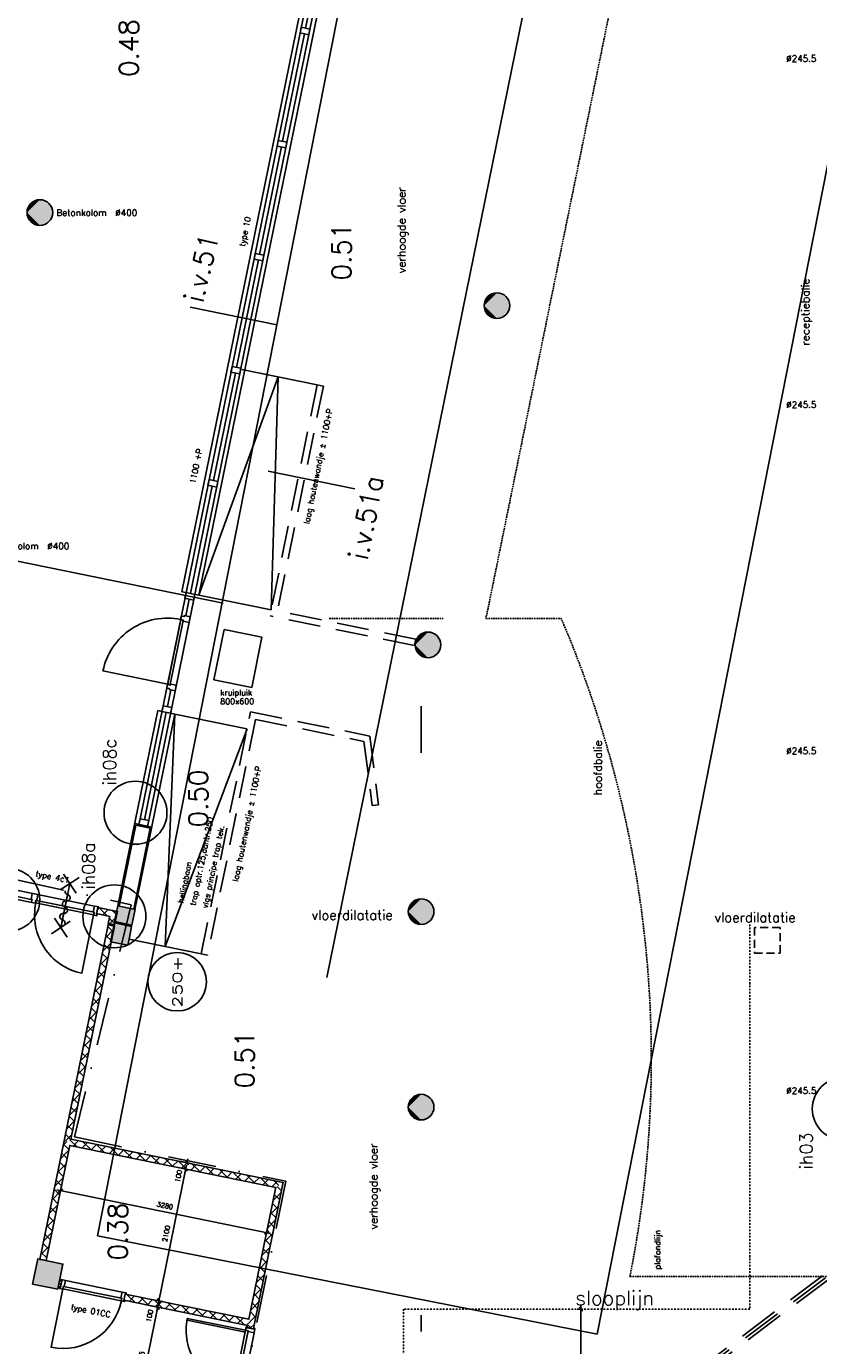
# Model space of a CAD drawing. Extents: x -29284 to 2055880, y -64816 to 121103.
# Tile 41 of 123: x 23827 to 36184, y 38927 to 59506. Entities that reach past the tile are written whole.
import ezdxf
from ezdxf.enums import TextEntityAlignment as Align

# ---------------------------------------------------------------- set-up
doc = ezdxf.new("R2010")
doc.units = 0
doc.header["$LTSCALE"] = 50
doc.header["$MEASUREMENT"] = 0
doc.header["$PDMODE"] = 3
doc.header["$PDSIZE"] = 0.1
for name, pattern in [('DASHDOT', [1, 0.5, -0.25, 0, -0.25]), ('DASHED', [0.75, 0.5, -0.25]), ('DD1', [2.66667, 1.66667, -0.5, 0, -0.5]), ('HIDDENX2', [0.75, 0.5, -0.25])]:
    doc.linetypes.add(name, pattern=pattern)
doc.layers.get('0').update_dxf_attribs({"linetype": 'CONTINUOUS'})
doc.layers.get('DEFPOINTS').update_dxf_attribs({"linetype": 'CONTINUOUS'})
for name, color, linetype in [('00', 7, 'CONTINUOUS'), ('_BALIES', 2, 'CONTINUOUS'), ('_BRANDCOMPART', 6, 'DASHDOT'), ('_DETAILNUMMERS', 4, 'CONTINUOUS'), ('_DETAILNUMMERSTEKST', 4, 'CONTINUOUS'), ('A--01A1_ACEER', 1, 'CONTINUOUS'), ('A--A21--_F12--', 7, 'CONTINUOUS'), ('A--A21--_F123-', 9, 'CONTINUOUS'), ('A--A22--_F123-', 9, 'CONTINUOUS'), ('A--A28--_F12--', 7, 'CONTINUOUS'), ('A--L21--', 3, 'CONTINUOUS'), ('A--L21--_F12--', 7, 'CONTINUOUS'), ('A--L22--', 3, 'CONTINUOUS'), ('A--L22--_F-2--', 7, 'CONTINUOUS'), ('A--L28--', 7, 'CONTINUOUS'), ('A--L28--_F12--', 7, 'CONTINUOUS'), ('A--L31--_F123-', 7, 'CONTINUOUS'), ('A--L32--', 7, 'CONTINUOUS'), ('A--L32--_F-23-', 2, 'CONTINUOUS'), ('A--L32--_F123-', 1, 'CONTINUOUS'), ('A--L32--_F123-DRAAIR', 7, 'CONTINUOUS'), ('A--L35A2_PLAFONDS', 1, 'HIDDENX2'), ('A--L65--', 7, 'CONTINUOUS'), ('A--L65--_F-23-', 7, 'CONTINUOUS'), ('A--L65--_F123-', 7, 'CONTINUOUS'), ('A--M$1A-_F123-', 1, 'CONTINUOUS'), ('A--T$1A-25_TEKST', 2, 'CONTINUOUS'), ('A--T$1A-_F123-_0_25MM', 2, 'CONTINUOUS'), ('A--T$1A-_F123-_RN', 4, 'CONTINUOUS'), ('A--T01A-25_TEKST', 2, 'CONTINUOUS'), ('HELLINGBANEN_TRAPPEN', 1, 'CONTINUOUS'), ('STRAMIEN', 1, 'DD1'), ('TEKST_KOZIJNMERK', 2, 'CONTINUOUS'), ('X--LR---_CP', 7, 'CONTINUOUS')]:
    doc.layers.add(name, color=color, linetype=linetype)
doc.styles.add('ALFA-0_25', font='ROMANS')
doc.styles.add('B-01', font='SIMPLEX.SHX', dxfattribs={"width": 0.8, "height": 4.5})
doc.styles.add('HIEMSTRA', font='romans.shx')
doc.dimstyles.new('1op2', dxfattribs={"dimscale": 30, "dimtxt": 2.5, "dimasz": 2, "dimexe": 2, "dimexo": 0, "dimgap": 2, "dimtad": 1, "dimdec": 0, "dimzin": 0, "dimdsep": 46, "dimtxsty": 'HIEMSTRA', "dimblk1": 'OBLIQUE', "dimblk2": 'OBLIQUE', "dimsah": 1, "dimcen": -3, "dimdle": 2, "dimclrd": 2, "dimclre": 2, "dimclrt": 3, "dimadec": 0, "dimazin": 0, "dimtfac": 1, "dimtdec": 0, "dimtofl": 0, "dimtmove": 2, "dimatfit": 3, "dimldrblk": 'OBLIQUE', "dimfxl": 1, "dimtvp": 0.833333, "dimtolj": 1, "dimtzin": 0, "dimarcsym": 0})
doc.dimstyles.new('STANDARD$0', dxfattribs={"dimscale": 30, "dimtxt": 2.5, "dimasz": 2, "dimexe": 2, "dimexo": 0, "dimgap": 2, "dimtad": 1, "dimdec": 0, "dimzin": 0, "dimdsep": 46, "dimtxsty": 'ALFA-0_25', "dimblk1": 'OBLIQUE', "dimblk2": 'OBLIQUE', "dimsah": 1, "dimcen": -3, "dimdle": 2, "dimclrd": 1, "dimclre": 1, "dimclrt": 2, "dimadec": 0, "dimazin": 0, "dimtfac": 0.666667, "dimtofl": 0, "dimtmove": 2, "dimatfit": 3, "dimldrblk": 'OBLIQUE', "dimfxl": 1, "dimtvp": 0.833333, "dimtolj": 1, "dimtzin": 0, "dimarcsym": 0})
pattern_1 = [(45, (-24463.68, -42110.01), (-84.8528, 84.8528), []), (135, (-24463.68, -42110.01), (-84.8528, -84.8528), [])]

# ---------------------------------------------------------------- blocks, each defined once
blk = doc.blocks.new('dr_930type4')
at = {"layer": 'A--L32--_F123-', "color": 1}
for p, q in [((67, 0), (1307, 0)), ((1038, -139), (1322, -139)), ((1057, -94), (1307, -94))]:
    blk.add_line(p, q, dxfattribs=at)
at = {"layer": 'A--L32--_F123-'}
for points in [[(0, -9), (0, 0), (67, 0), (67, -94), (52, -94), (52, -139), (0, -139), (0, -121), (12, -121), (12, -9), (0, -9)], [(969, 0), (1055, 0), (1057, 0), (1057, -94), (1057, -94), (1040, -94), (1040, -137), (1038, -139), (986, -139), (984, -137), (984, -94), (969, -94), (967, -94), (967, 0)], [(1374, -9), (1374, 0), (1307, 0), (1307, -94), (1322, -94), (1322, -139), (1374, -139), (1374, -121), (1362, -121), (1362, -9), (1374, -9)], [(54, -96), (54, -136), (980, -136), (977, -96), (54, -96)]]:
    blk.add_lwpolyline(points, close=True, dxfattribs=at)
blk.add_point((1374, 0), dxfattribs=at)
blk.add_point((1374, 0), dxfattribs=at)
at = {"layer": 'A--L32--_F123-DRAAIR', "color": 1}
blk.add_lwpolyline([(54, -136), (54, -1066, 0.414214), (973, -136)], format="xyb", dxfattribs=at)
at = {"layer": 'X--LR---_CP', "color": 1, "linetype": 'Continuous'}
blk.add_point((0, 0), dxfattribs=at)
at = {"layer": 'X--LR---_CP', "color": 1}
blk.add_point((982, 0), dxfattribs=at)
blk = doc.blocks.new('S060204-')
at = {"layer": 'A--L65--_F-23-', "color": 255}
blk.add_circle((0, 0), 0.0123, dxfattribs=at)
at = {"layer": 'A--L65--_F123-', "color": 1, "linetype": 'Continuous'}
for points in [[(-1.25, 6.25), (1.25, 3.75)], [(1.25, 6.25), (-1.25, 3.75)], [(0, 0), (0, 5)]]:
    blk.add_lwpolyline(points, dxfattribs=at)
blk = doc.blocks.new('S060205A')
at = {"layer": 'A--L65--_F-23-', "color": 255}
blk.add_circle((0, -0.0123), 0.0123, dxfattribs=at)
at = {"layer": 'A--L65--_F123-', "color": 1, "linetype": 'Continuous'}
blk.add_lwpolyline([(0, -0.0123), (0, 6.2377)], dxfattribs=at)
for points in [[(-0.5, 5.7377, 0.41), (0, 5.2377)], [(0, 4.2377, 1), (0, 3.2377)], [(0, 4.2377, 1), (0, 5.2377)], [(0, 2.2377, 1), (0, 1.2377)], [(0, 2.2377, 1), (0, 3.2377)], [(0.5, 0.7377, 0.41), (0, 1.2377)]]:
    blk.add_lwpolyline(points, format="xyb", dxfattribs=at)
at = {"layer": 'A--L65--', "xscale": -1}
blk.add_blockref('S060204-', (0, 1.4877), dxfattribs=at)
blk.add_blockref('S060204-', (0, 1.4877), dxfattribs=at)
at = {"layer": 'A--L65--', "rotation": 180}
blk.add_blockref('S060204-', (0, 4.4877), dxfattribs=at)
blk.add_blockref('S060204-', (0, 4.4877), dxfattribs=at)
blk = doc.blocks.new('*U1363')
at = {"layer": 'A--A22--_F123-', "linetype": 'Continuous'}
h = blk.add_hatch(dxfattribs=at)
h.set_pattern_fill('ALFAKRS', color=256, scale=120, style=0)
h.set_pattern_definition(pattern_1)
h.paths.add_polyline_path([(0, 0), (39, -59), (-327, -1857), (-376, -1847), (-425, -1837), (-49, 10)])
at = {"layer": 'A--L22--_F-2--', "color": 2, "linetype": 'Continuous'}
for points in [[(-49, 10), (-49, 10), (-425, -1837), (-376, -1847)], [(39, -59), (39, -59), (-327, -1857), (-376, -1847)]]:
    blk.add_lwpolyline(points, dxfattribs=at)
blk = doc.blocks.new('Q020439-')
at = {"layer": 'A--A28--_F12--', "color": 8}
for points in [[(-200, -200), (-200, 200), (200, 200)], [(-200, -200), (200, 200), (200, -200)]]:
    blk.add_solid(points, dxfattribs=at)
at = {"layer": 'A--L28--_F12--', "color": 3, "linetype": 'Continuous'}
blk.add_lwpolyline([(-200, -200), (-200, 200), (200, 200), (200, -200)], close=True, dxfattribs=at)
at = {"layer": 'X--LR---_CP'}
for p in [(-200, 0), (-200, 0), (200, 0)]:
    blk.add_point(p, dxfattribs=at)
blk = doc.blocks.new('Q020479-')
at = {"layer": 'A--A28--_F12--', "color": 8}
for points in [[(-200, 0), (-77, 185), (0, 200)], [(-200, 0), (0, 200), (77, 185)], [(-200, 0), (-141, 141), (-77, 185)], [(-200, 0), (77, 185), (141, 141)], [(-200, 0), (-185, 77), (-141, 141)], [(-200, 0), (141, 141), (185, 77)], [(-200, 0), (185, 77), (200, 0)], [(-200, 0), (200, 0), (185, -77)], [(-200, 0), (185, -77), (141, -141)], [(-200, 0), (141, -141), (77, -185)], [(-200, 0), (77, -185), (0, -200)], [(-200, 0), (0, -200), (-77, -185)], [(-200, 0), (-77, -185), (-141, -141)], [(-200, 0), (-141, -141), (-185, -77)]]:
    blk.add_solid(points, dxfattribs=at)
at = {"layer": 'A--L28--_F12--', "color": 3, "linetype": 'Continuous'}
blk.add_lwpolyline([(-200, 0, -1), (200, 0, -1), (-200, 0)], format="xyb", close=True, dxfattribs=at)
at = {"layer": 'X--LR---_CP'}
for p in [(0, 200), (200, 0), (200, 0)]:
    blk.add_point(p, dxfattribs=at)
blk = doc.blocks.new('*U1288')
at = {"layer": 'A--A22--_F123-', "linetype": 'Continuous'}
h = blk.add_hatch(dxfattribs=at)
h.set_pattern_fill('ALFAKRS', color=256, scale=120, style=0)
h.set_pattern_definition([(45, (-25154.34, -45500.52), (-84.8528, 84.8528), []), (135, (-25154.34, -45500.52), (-84.8528, -84.8528), [])])
h.paths.add_polyline_path([(0, 0), (-49, 10), (-26, 123), (33, 162), (92, 201), (49, -10)])
at = {"layer": 'A--L22--_F-2--', "color": 2, "linetype": 'Continuous'}
for points in [[(0, 0), (-49, 10), (-26, 123), (-26, 123)], [(0, 0), (49, -10), (92, 201), (92, 201)]]:
    blk.add_lwpolyline(points, dxfattribs=at)
blk = doc.blocks.new('*U1287')
at = {"layer": 'A--A22--_F123-', "linetype": 'Continuous'}
h = blk.add_hatch(dxfattribs=at)
h.set_pattern_fill('ALFAKRS', color=256, scale=120, style=0)
h.set_pattern_definition([(45, (-24932.15, -45714.17), (-84.8528, 84.8528), []), (135, (-24932.15, -45714.17), (-84.8528, -84.8528), [])])
h.paths.add_polyline_path([(0, 0), (10, 49), (314, -13), (255, -52), (196, -91), (-10, -49)])
at = {"layer": 'A--L22--_F-2--', "color": 2, "linetype": 'Continuous'}
for points in [[(0, 0), (-10, -49), (196, -91), (196, -91)], [(0, 0), (10, 49), (314, -13), (314, -13)]]:
    blk.add_lwpolyline(points, dxfattribs=at)
blk = doc.blocks.new('_OBLIQUE')
at = {"color": 0, "linetype": 'ByBlock'}
blk.add_line((-0.5, -0.5), (0.5, 0.5), dxfattribs=at)
blk = doc.blocks.new('*D298')
at = {"layer": 'A--M$1A-_F123-', "color": 1, "lineweight": -2, "transparency": 16777216}
for p, q in [((32477, 39557), (32477, 37587)), ((32492, 39497), (32417, 39497)), ((32492, 37647), (32417, 37647))]:
    blk.add_line(p, q, dxfattribs=at)
at = {"layer": 'DEFPOINTS', "color": 0, "transparency": 16777216}
for p in [(32492, 39497), (32477, 37647), (32492, 37647)]:
    blk.add_point(p, dxfattribs=at)
at = {"layer": 'A--M$1A-_F123-', "color": 1, "lineweight": -2, "transparency": 16777216, "xscale": 60, "yscale": 60, "zscale": 60}
for p, rotation in [((32477, 39497), 90), ((32477, 37647), 270)]:
    blk.add_blockref('_OBLIQUE', p, dxfattribs=dict(at, rotation=rotation))
at = {"layer": 'A--M$1A-_F123-', "color": 2, "transparency": 16777216, "insert": (32380, 38572), "char_height": 75, "attachment_point": 5, "rotation": 90, "style": 'ALFA-0_25'}
blk.add_mtext('\\A1;1850', dxfattribs=at)
blk = doc.blocks.new('*U1242')
at = {"layer": 'A--A21--_F123-', "linetype": 'Continuous'}
blk.add_hatch(color=256, dxfattribs=at).paths.add_polyline_path([(0, 0), (30, 147), (299, 92), (269, -55), (240, -202), (-30, -147)])
at = {"layer": 'A--A21--_F12--', "color": 8}
for points in [[(269, -55), (240, -202), (0, 0), (-30, -147)], [(0, 0), (30, 147), (269, -55), (299, 92)]]:
    blk.add_solid(points, dxfattribs=at)
at = {"layer": 'A--L21--_F12--', "color": 3, "linetype": 'Continuous'}
for points in [[(0, 0), (-30, -147), (240, -202), (269, -55)], [(0, 0), (30, 147), (299, 92), (269, -55)]]:
    blk.add_lwpolyline(points, dxfattribs=at)
blk = doc.blocks.new('*U1233')
at = {"layer": 'A--A21--_F123-', "linetype": 'Continuous'}
blk.add_hatch(color=256, dxfattribs=at).paths.add_polyline_path([(0, 0), (25, 122), (294, 68), (269, -55), (245, -177), (-25, -122)])
at = {"layer": 'A--A21--_F12--', "color": 8}
for points in [[(269, -55), (245, -177), (0, 0), (-25, -122)], [(0, 0), (25, 122), (269, -55), (294, 68)]]:
    blk.add_solid(points, dxfattribs=at)
at = {"layer": 'A--L21--_F12--', "color": 3, "linetype": 'Continuous'}
for points in [[(0, 0), (-25, -122), (245, -177), (269, -55)], [(0, 0), (25, 122), (294, 68), (269, -55)]]:
    blk.add_lwpolyline(points, dxfattribs=at)
blk = doc.blocks.new('DETAILNR')
at = {"layer": '_DETAILNUMMERS'}
blk.add_circle((33, -23), 491, dxfattribs=at)
at = {"layer": 'X--LR---_CP'}
blk.add_point((0, 0), dxfattribs=at)
at = {"layer": '_DETAILNUMMERSTEKST', "style": 'ALFA-0_25'}
blk.add_attdef('DETAILNR', text='', height=200, rotation=90, dxfattribs=at).set_placement((-618, 224), align=Align.RIGHT)
blk = doc.blocks.new('*U1160')
at = {"layer": 'A--A22--_F123-', "linetype": 'Continuous'}
h = blk.add_hatch(dxfattribs=at)
h.set_pattern_fill('ALFAKRS', color=256, scale=120, style=0)
h.set_pattern_definition([(45, (-25359.18, -39682.56), (-84.8528, 84.8528), []), (135, (-25359.18, -39682.56), (-84.8528, -84.8528), [])])
h.paths.add_polyline_path([(0, 0), (10, 49), (1938, -344), (1977, -403), (1918, -442), (-10, -49)])
at = {"layer": 'A--L22--_F-2--', "color": 2, "linetype": 'Continuous'}
for points in [[(0, 0), (-10, -49), (1918, -442), (1918, -442)], [(0, 0), (10, 49), (1938, -344), (1938, -344)]]:
    blk.add_lwpolyline(points, dxfattribs=at)
blk = doc.blocks.new('*U1159')
at = {"layer": 'A--A22--_F123-', "linetype": 'Continuous'}
h = blk.add_hatch(dxfattribs=at)
h.set_pattern_fill('ALFAKRS', color=256, scale=120, style=0)
h.set_pattern_definition([(45, (-27336.57, -39279.76), (-84.8528, 84.8528), []), (135, (-27336.57, -39279.76), (-84.8528, -84.8528), [])])
h.paths.add_polyline_path([(0, 0), (-39, 59), (380, 2117), (439, 2156), (498, 2195), (49, -10)])
at = {"layer": 'A--L22--_F-2--', "color": 2, "linetype": 'Continuous'}
for points in [[(-39, 59), (-39, 59), (380, 2117), (380, 2117)], [(49, -10), (49, -10), (498, 2195), (498, 2195)]]:
    blk.add_lwpolyline(points, dxfattribs=at)
blk = doc.blocks.new('*U1158')
at = {"layer": 'A--A22--_F123-', "linetype": 'Continuous'}
h = blk.add_hatch(dxfattribs=at)
h.set_pattern_fill('ALFAKRS', color=256, scale=120, style=0)
h.set_pattern_definition(pattern_1)
h.paths.add_polyline_path([(0, 0), (59, 39), (3371, -636), (3312, -675), (3253, -714), (39, -59)])
at = {"layer": 'A--L22--_F-2--', "color": 2, "linetype": 'Continuous'}
for points in [[(59, 39), (59, 39), (3371, -636), (3371, -636)], [(39, -59), (39, -59), (3253, -714), (3253, -714)]]:
    blk.add_lwpolyline(points, dxfattribs=at)
blk = doc.blocks.new('*U1157')
at = {"layer": 'A--A22--_F123-', "linetype": 'Continuous'}
h = blk.add_hatch(dxfattribs=at)
h.set_pattern_fill('ALFAKRS', color=256, scale=120, style=0)
h.set_pattern_definition([(45, (-25150.34, -45480.92), (-84.8528, 84.8528), []), (135, (-25150.34, -45480.92), (-84.8528, -84.8528), [])])
h.paths.add_polyline_path([(0, 0), (49, -10), (-628, -3332), (-687, -3371), (-736, -3361), (-49, 10)])
at = {"layer": 'A--L22--_F-2--', "color": 2, "linetype": 'Continuous'}
for points in [[(0, 0), (-49, 10), (-736, -3361), (-736, -3361)], [(0, 0), (49, -10), (-628, -3332), (-628, -3332)]]:
    blk.add_lwpolyline(points, dxfattribs=at)
blk = doc.blocks.new('*U1156')
at = {"layer": 'A--A22--_F123-', "linetype": 'Continuous'}
h = blk.add_hatch(dxfattribs=at)
h.set_pattern_fill('ALFAKRS', color=256, scale=120, style=0)
h.set_pattern_definition([(45, (-27320.25, -39199.65), (-84.8528, 84.8528), []), (135, (-27320.25, -39199.65), (-84.8528, -84.8528), [])])
h.paths.add_polyline_path([(0, 0), (-49, 10), (-43, 41), (16, 80), (65, 70), (49, -10)])
at = {"layer": 'A--L22--_F-2--', "color": 2, "linetype": 'Continuous'}
for points in [[(0, 0), (-49, 10), (-43, 41), (-43, 41)], [(0, 0), (49, -10), (65, 70), (65, 70)]]:
    blk.add_lwpolyline(points, dxfattribs=at)
blk = doc.blocks.new('Q0340081')
at = {"layer": 'A--L32--_F123-', "color": 2, "linetype": 'Continuous'}
blk.add_lwpolyline([(0, 0), (0, -40), (926.12, -40), (923.12, 0), (0, 0)], close=True, dxfattribs=at)
at = {"layer": 'A--L32--_F123-', "color": 1, "linetype": 'Continuous'}
blk.add_lwpolyline([(0, -40), (0, -970, 0.41421356), (930, -40)], format="xyb", dxfattribs=at)
blk = doc.blocks.new('dr_930type3')
at = {"layer": 'A--L32--_F123-', "color": 1}
blk.add_line((67, 0), (967, 0), dxfattribs=at)
for points in [[(0, -9), (0, 0), (67, 0), (67, -93.75), (52, -93.75), (52, -139), (0, -139), (0, -121), (12, -121), (12, -9), (0, -9)], [(1034, -9), (1034, 0), (967, 0), (967, -93.75), (982, -93.75), (982, -139), (1034, -139), (1034, -121), (1022, -121), (1022, -9), (1034, -9)]]:
    blk.add_lwpolyline(points, close=True, dxfattribs=at)
at = {"layer": 'X--LR---_CP', "color": 2, "linetype": 'Continuous'}
blk.add_point((0, 0), dxfattribs=at)
at = {"layer": 'X--LR---_CP', "color": 3, "linetype": 'Continuous'}
blk.add_point((0, 0), dxfattribs=at)
at = {"layer": 'A--L32--', "linetype": 'Continuous'}
blk.add_blockref('Q0340081', (53.94, -95.94), dxfattribs=at)
blk = doc.blocks.new('*U1154')
at = {"layer": 'A--A22--_F123-', "linetype": 'Continuous'}
h = blk.add_hatch(dxfattribs=at)
h.set_pattern_fill('ALFAKRS', color=256, scale=120, style=0)
h.set_pattern_definition([(45, (-24333.25, -39891.54), (-84.8528, 84.8528), []), (135, (-24333.25, -39891.54), (-84.8528, -84.8528), [])])
h.paths.add_polyline_path([(0, 0), (10, 49), (46, 42), (36, -7), (26, -56), (-10, -49)])
at = {"layer": 'A--L22--_F-2--', "color": 2, "linetype": 'Continuous'}
for points in [[(0, 0), (-10, -49), (26, -56), (36, -7)], [(0, 0), (10, 49), (46, 42), (36, -7)]]:
    blk.add_lwpolyline(points, dxfattribs=at)
blk = doc.blocks.new('*D958')
at = {"layer": 'A--M$1A-_F123-', "color": 2, "lineweight": -2, "transparency": 16777216}
for p, q in [((25522, 37797), (25886, 39585)), ((25761, 39550), (25933, 39515)), ((25421, 37879), (25592, 37844))]:
    blk.add_line(p, q, dxfattribs=at)
at = {"layer": 'DEFPOINTS', "color": 0, "transparency": 16777216}
for p in [(25761, 39550), (25874, 39527), (25421, 37879)]:
    blk.add_point(p, dxfattribs=at)
at = {"layer": 'A--M$1A-_F123-', "color": 2, "lineweight": -2, "transparency": 16777216, "xscale": 60, "yscale": 60, "zscale": 60}
for p, rotation in [((25874, 39527), 78.4862903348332), ((25534, 37856), 258.4862903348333)]:
    blk.add_blockref('_OBLIQUE', p, dxfattribs=dict(at, rotation=rotation))
at = {"layer": 'A--M$1A-_F123-', "color": 3, "transparency": 16777216, "insert": (25608, 38711), "char_height": 75, "attachment_point": 5, "rotation": 78.4863, "style": 'HIEMSTRA'}
blk.add_mtext('\\A1;1705', dxfattribs=at)
blk = doc.blocks.new('*D959')
at = {"layer": 'A--M$1A-_F123-', "color": 2, "lineweight": -2, "transparency": 16777216}
for p, q in [((25761, 39550), (25933, 39515)), ((25781, 39648), (25953, 39613)), ((25874, 39527), (25862, 39468)), ((25894, 39625), (25906, 39683))]:
    blk.add_line(p, q, dxfattribs=at)
at = {"layer": 'DEFPOINTS', "color": 0, "transparency": 16777216}
for p in [(25761, 39550), (25781, 39648), (25894, 39625)]:
    blk.add_point(p, dxfattribs=at)
at = {"layer": 'A--M$1A-_F123-', "color": 2, "lineweight": -2, "transparency": 16777216, "xscale": 60, "yscale": 60, "zscale": 60}
for p, rotation in [((25874, 39527), 78.48629033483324), ((25894, 39625), 258.4862903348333)]:
    blk.add_blockref('_OBLIQUE', p, dxfattribs=dict(at, rotation=rotation))
at = {"layer": 'A--M$1A-_F123-', "color": 3, "transparency": 16777216, "insert": (25749, 39392), "char_height": 75, "attachment_point": 5, "rotation": 78.4863, "style": 'HIEMSTRA'}
blk.add_mtext('\\A1;100', dxfattribs=at)
blk = doc.blocks.new('*D960')
at = {"layer": 'A--M$1A-_F123-', "color": 2, "lineweight": -2, "transparency": 16777216}
for p, q in [((25882, 39566), (26325, 41741)), ((26201, 41705), (26372, 41670)), ((25781, 39648), (25953, 39613))]:
    blk.add_line(p, q, dxfattribs=at)
at = {"layer": 'DEFPOINTS', "color": 0, "transparency": 16777216}
for p in [(26201, 41705), (26313, 41682), (25781, 39648)]:
    blk.add_point(p, dxfattribs=at)
at = {"layer": 'A--M$1A-_F123-', "color": 2, "lineweight": -2, "transparency": 16777216, "xscale": 60, "yscale": 60, "zscale": 60}
for p, rotation in [((26313, 41682), 78.4862903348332), ((25894, 39625), 258.4862903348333)]:
    blk.add_blockref('_OBLIQUE', p, dxfattribs=dict(at, rotation=rotation))
at = {"layer": 'A--M$1A-_F123-', "color": 3, "transparency": 16777216, "insert": (26008, 40673), "char_height": 75, "attachment_point": 5, "rotation": 78.4863, "style": 'HIEMSTRA'}
blk.add_mtext('\\A1;2100', dxfattribs=at)
blk = doc.blocks.new('*D961')
at = {"layer": 'A--M$1A-_F123-', "color": 2, "lineweight": -2, "transparency": 16777216}
for p, q in [((26221, 41803), (26392, 41768)), ((26333, 41780), (26345, 41839)), ((26201, 41705), (26372, 41670)), ((26313, 41682), (26301, 41624))]:
    blk.add_line(p, q, dxfattribs=at)
at = {"layer": 'DEFPOINTS', "color": 0, "transparency": 16777216}
for p in [(26221, 41803), (26333, 41780), (26201, 41705)]:
    blk.add_point(p, dxfattribs=at)
at = {"layer": 'A--M$1A-_F123-', "color": 2, "lineweight": -2, "transparency": 16777216, "xscale": 60, "yscale": 60, "zscale": 60}
for p, rotation in [((26333, 41780), 258.4862903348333), ((26313, 41682), 78.48629033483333)]:
    blk.add_blockref('_OBLIQUE', p, dxfattribs=dict(at, rotation=rotation))
at = {"layer": 'A--M$1A-_F123-', "color": 3, "transparency": 16777216, "insert": (26200, 41571), "char_height": 75, "attachment_point": 5, "rotation": 78.4863, "style": 'HIEMSTRA'}
blk.add_mtext('\\A1;100', dxfattribs=at)
blk = doc.blocks.new('*D982')
at = {"layer": 'A--M$1A-_F123-', "color": 2, "lineweight": -2, "transparency": 16777216}
for p, q in [((24356, 41323), (24373, 41402)), ((27633, 40676), (24302, 41355)), ((27570, 40668), (27586, 40747))]:
    blk.add_line(p, q, dxfattribs=at)
at = {"layer": 'DEFPOINTS', "color": 0, "transparency": 16777216}
for p in [(24356, 41323), (24361, 41343), (27570, 40668)]:
    blk.add_point(p, dxfattribs=at)
at = {"layer": 'A--M$1A-_F123-', "color": 2, "lineweight": -2, "transparency": 16777216, "xscale": 60, "yscale": 60, "zscale": 60}
for p, rotation in [((24361, 41343), 168.4862903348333), ((27575, 40688), 348.4862903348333)]:
    blk.add_blockref('_OBLIQUE', p, dxfattribs=dict(at, rotation=rotation))
at = {"layer": 'A--M$1A-_F123-', "color": 3, "transparency": 16777216, "insert": (25987, 41111), "char_height": 75, "attachment_point": 5, "rotation": 348.4863, "style": 'HIEMSTRA'}
blk.add_mtext('\\A1;3280', dxfattribs=at)

msp = doc.modelspace()

# ---------------------------------------------------------------- linework, layer by layer
at = {"layer": '_BALIES', "linetype": 'Continuous'}
msp.add_line((27803.2, 41320.1), (27666.4, 40648.4), dxfattribs=at)
at = {"layer": '_BRANDCOMPART', "ltscale": 30}
msp.add_lwpolyline([(10482.8, 49070.1), (10482.8, 49070.1), (25463.6, 45803.4), (24578.4, 42182.6), (27872.5, 41490.5), (27040.2, 37399.2), (23758.4, 38071.7), (22385.7, 31507.4)], dxfattribs=at)
at = {"layer": '_DETAILNUMMERS'}
for p, q in [((27734.2, 54851.7), (26383.7, 55126.8)), ((28948.7, 52292.9), (27598.3, 52568))]:
    msp.add_line(p, q, dxfattribs=at)
at = {"layer": '_DETAILNUMMERS', "color": 6, "linetype": 'DASHED', "ltscale": 25}
for points in [[(4649.3, 22712.3), (5312.5, 26119.7), (20369.1, 23186.6), (22829.3, 35263.7), (31324.5, 33533.7), (31995.5, 36827.6), (38701.7, 41855.5)], [(4698.4, 22702.7), (5352, 26060.6), (20408.2, 23127.7), (22868.3, 35204.8), (31363.6, 33474.8), (32040.7, 36799), (38731.7, 41815.5)], [(4747.5, 22693.2), (5391.4, 26001.6), (20447.2, 23068.7), (22907.3, 35145.8), (31402.6, 33415.8), (32085.9, 36770.4), (38761.7, 41775.5)]]:
    msp.add_lwpolyline(points, dxfattribs=at)
at = {"layer": 'A--01A1_ACEER', "linetype": 'Continuous'}
for p, q in [((32300.1, 63270.6), (28510.9, 44668.8)), ((29984.5, 48899.6), (29984.5, 48171.5)), ((29984.5, 39148.3), (29984.5, 39401.2))]:
    msp.add_line(p, q, dxfattribs=at)
at = {"layer": 'A--01A1_ACEER'}
msp.add_lwpolyline([(27341.1, 49193), (27500.8, 49976.9), (26912.9, 50096.7), (26753.2, 49312.8)], close=True, dxfattribs=at)
at = {"layer": 'A--L22--_F-2--', "color": 3, "linetype": 'DASHED', "ltscale": 20}
for points in [[(28410.4, 53904.5), (28361.4, 53914.5), (27627, 50308.3), (27627, 50308.3)], [(28410.4, 53904.5), (28459.4, 53894.6), (27745, 50386.4), (27745, 50386.4)], [(29890.9, 49898.3), (29880.9, 49849.3), (27627, 50308.3), (27627, 50308.3)], [(29890.9, 49898.3), (29900.8, 49947.3), (27745, 50386.4), (27745, 50386.4)], [(26602.3, 45027.2), (26553.3, 45037.2), (27322.7, 48814), (27322.7, 48814)], [(27322.7, 48814), (27322.7, 48814), (29183.1, 48435), (29319.9, 47364.5), (29270.3, 47358.2)], [(27400.7, 48696.1), (27400.7, 48696.1), (26651.3, 45017.2), (26602.3, 45027.2)], [(27400.7, 48696.1), (27400.7, 48696.1), (29093, 48351.3), (29220.7, 47351.8), (29270.3, 47358.2)]]:
    msp.add_lwpolyline(points, dxfattribs=at)
at = {"layer": 'A--L28--', "color": 8, "linetype": 'DASHED', "ltscale": 5}
msp.add_lwpolyline([(35184.5, 45046.9), (35584.5, 45046.9), (35584.5, 45446.9), (35184.5, 45446.9)], close=True, dxfattribs=at)
msp.add_lwpolyline([(35184.5, 45046.9), (35584.5, 45046.9), (35584.5, 45446.9), (35184.5, 45446.9)], close=True, dxfattribs=at)
at = {"layer": 'A--L31--_F123-', "color": 13, "linetype": 'Continuous'}
msp.add_lwpolyline([(32732, 39104.9), (24937, 40639), (29580.2, 64231.5), (37375.2, 62697.4)], close=True, dxfattribs=at)
at = {"layer": 'A--L32--', "color": 1, "linetype": 'Continuous'}
msp.add_line((26332.5, 39322.2), (27243.8, 39136.5), dxfattribs=at)
at = {"layer": 'A--L32--_F-23-', "color": 2, "linetype": 'Continuous'}
msp.add_lwpolyline([(26070.4, 49237.8), (26031.2, 49245.8), (26236, 50251.3), (26274.6, 50240.4), (26070.4, 49237.8)], close=True, dxfattribs=at)
at = {"layer": 'A--L32--_F123-'}
for p, q in [((26253.9, 50685.4), (28929.5, 63820.3)), ((26518.4, 50631.5), (29194, 63766.4)), ((25599.5, 47144.7), (28815.1, 62930.6)), ((25735.7, 47117), (28951.3, 62902.8)), ((28182.6, 59477.3), (28523.9, 61152.9)), ((27823.3, 57713.5), (28164.6, 59389.1)), ((27464, 55949.8), (27805.3, 57625.4)), ((27104.7, 54186), (27446.1, 55861.6)), ((26745.4, 52422.2), (27086.8, 54097.8)), ((26386.2, 50658.4), (26727.5, 52334)), ((23662.8, 51167.3), (26895, 50508.9)), ((26318.1, 50672.3), (26253.9, 50685.4)), ((26454.3, 50644.6), (26518.4, 50631.5)), ((26315.3, 50310.6), (26368.2, 50570.2)), ((26026.9, 48894.7), (26079.8, 49154.3)), ((25255.9, 45786.1), (25876.6, 48833.4)), ((25520.4, 45732.2), (26141.2, 48779.5)), ((25667.6, 47130.9), (26008.9, 48806.5)), ((25940.8, 48820.3), (25876.6, 48833.4)), ((26077, 48792.6), (26141.2, 48779.5)), ((25275.5, 45782.1), (25532.9, 47046)), ((25500.8, 45736.2), (25758.3, 47000.1)), ((25517.3, 47069.6), (25781.9, 47015.7)), ((25532.9, 47046), (25758.3, 47000.1))]:
    msp.add_line(p, q, dxfattribs=at)
at = {"layer": 'A--L32--_F123-', "color": 2}
for points in [[(28096.5, 59403), (28232.7, 59375.3), (28250.7, 59463.5), (28114.5, 59491.2)], [(27737.2, 57639.2), (27873.4, 57611.5), (27891.4, 57699.7), (27755.2, 57727.4)], [(27377.9, 55875.5), (27514.1, 55847.7), (27532.1, 55935.9), (27395.9, 55963.6)], [(27018.7, 54111.7), (27154.9, 54083.9), (27172.8, 54172.1), (27036.6, 54199.9)], [(26659.4, 52347.9), (26795.6, 52320.2), (26813.5, 52408.3), (26677.3, 52436.1)], [(26300.1, 50584.1), (26436.3, 50556.4), (26454.3, 50644.6), (26318.1, 50672.3)], [(26365.8, 50210.5), (26383, 50294.8), (26383.4, 50296.7), (26291.5, 50315.4), (26291.5, 50315.4), (26288.1, 50298.8), (26245.7, 50307.4), (26243.4, 50305.8), (26233, 50254.9), (26234.5, 50252.5), (26276.9, 50243.9), (26273.9, 50229.2), (26273.5, 50227.2), (26365.4, 50208.5)], [(26148.3, 49142.4), (26165.4, 49226.7), (26165.8, 49228.6), (26074, 49247.4), (26074, 49247.4), (26070.6, 49230.7), (26028.2, 49239.3), (26025.8, 49237.8), (26015.4, 49186.8), (26017, 49184.5), (26059.4, 49175.8), (26056.4, 49161.1), (26056, 49159.2), (26147.9, 49140.5)], [(25940.8, 48820.3), (26077, 48792.6), (26095, 48880.8), (25958.8, 48908.5)], [(25581.5, 47056.6), (25717.7, 47028.8), (25735.7, 47117), (25599.5, 47144.7)]]:
    msp.add_lwpolyline(points, close=True, dxfattribs=at)
at = {"layer": 'A--L32--_F123-', "color": 1, "linetype": 'Continuous'}
msp.add_lwpolyline([(26031.2, 49245.8), (25022, 49451.3, -0.4142136), (26236.8, 50255.1)], format="xyb", dxfattribs=at)
at = {"layer": 'A--L35A2_PLAFONDS'}
msp.add_line((28548.6, 50267.6), (30326.6, 50267.6), dxfattribs=at)
msp.add_lwpolyline([(35586.8, 72808), (30995.3, 50267.6), (32170.2, 50267.6, -0.1508341), (33241.7, 40007.3), (36654.5, 40007.3), (36654.5, 57571.9, -0.3435825), (38654.6, 60311.8), (38654.9, 65437.6), (36637.5, 65007.7), (36637.5, 72593.9)], format="xyb", close=True, dxfattribs=at)
at = {"layer": 'HELLINGBANEN_TRAPPEN', "linetype": 'Continuous'}
for p, q in [((28361.4, 53914.5), (27185.6, 54154)), ((27646.1, 50401.9), (26518.4, 50631.5)), ((27268, 48550), (26141.2, 48779.5)), ((26553.3, 45037.2), (25428.1, 45266.4))]:
    msp.add_line(p, q, dxfattribs=at)
for points in [[(27646.1, 50401.9), (27753.5, 54038.3), (26518.4, 50631.5)], [(27268.9, 48549.8), (25990.7, 45151.8), (26141.2, 48779.5)]]:
    msp.add_lwpolyline(points, dxfattribs=at)
at = {"layer": 'HELLINGBANEN_TRAPPEN'}
msp.add_circle((26179.9, 44603.1), 456.2, dxfattribs=at)
at = {"layer": 'STRAMIEN', "color": 4, "linetype": 'DASHDOT'}
msp.add_lwpolyline([(35109.5, 45496.9), (35109.5, 39496.9), (29709.5, 39496.9), (29709.5, 31996.9), (29709.5, 25468.2)], dxfattribs=at)

# ---------------------------------------------------------------- block references
at = {"layer": '00'}
ref = msp.add_blockref('DETAILNR', (25506.1, 47207.2), dxfattribs=dict(at, rotation=90))
ref.add_attrib('DETAILNR', 'ih08c', dxfattribs={"layer": '_DETAILNUMMERSTEKST', "height": 200, "rotation": 90, "style": 'ALFA-0_25'}).set_placement((25225.4, 48395.5), align=Align.RIGHT)
ref = msp.add_blockref('DETAILNR', (23522.5, 45848), dxfattribs=dict(at, rotation=90))
ref.add_attrib('DETAILNR', 'ih08b', dxfattribs={"layer": '_DETAILNUMMERSTEKST', "height": 200, "rotation": 90, "style": 'ALFA-0_25'}).set_placement((23241.9, 47036.3), align=Align.RIGHT)
ref = msp.add_blockref('DETAILNR', (25176.8, 45590.5), dxfattribs=dict(at, rotation=90))
ref.add_attrib('DETAILNR', 'ih08a', dxfattribs={"layer": '_DETAILNUMMERSTEKST', "height": 200, "rotation": 90, "style": 'ALFA-0_25'}).set_placement((24896.2, 46778.8), align=Align.RIGHT)
ref = msp.add_blockref('DETAILNR', (36553.8, 42588), dxfattribs=dict(at, rotation=90))
ref.add_attrib('DETAILNR', 'ih03', dxfattribs={"layer": '_DETAILNUMMERSTEKST', "height": 200, "rotation": 90, "style": 'ALFA-0_25'}).set_placement((36089.3, 42251.4), align=Align.RIGHT)
at = {"layer": 'A--L21--', "linetype": 'Continuous'}
for name, p in [('*U1287', (24932.1, 45714.2)), ('*U1288', (25154.3, 45500.5)), ('*U1233', (25228.5, 45664.1)), ('*U1242', (25169.6, 45375))]:
    msp.add_blockref(name, p, dxfattribs=at)
at = {"layer": 'A--L22--'}
for name, p in [('*U1157', (25150.3, 45480.9)), ('*U1363', (24463.7, 42110))]:
    msp.add_blockref(name, p, dxfattribs=at)
at = {"layer": 'A--L22--', "linetype": 'Continuous'}
for name, p in [('*U1158', (24463.7, 42110)), ('*U1159', (27336.6, 39279.8)), ('*U1154', (24333.2, 39891.5)), ('*U1160', (25359.2, 39682.6)), ('*U1156', (27320.3, 39199.6))]:
    msp.add_blockref(name, p, dxfattribs=at)
at = {"layer": 'A--L28--', "linetype": 'Continuous'}
for p in [(24037.7, 56601.8), (31166.3, 55149.7), (31166.3, 55149.7), (30090.9, 49857.9), (29984.5, 45696.9), (29984.5, 45696.9), (29984.5, 42646.9), (29984.5, 42646.9)]:
    msp.add_blockref('Q020479-', p, dxfattribs=at)
at = {"layer": 'A--L28--', "linetype": 'Continuous', "rotation": 78.48629033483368}
msp.add_blockref('Q020439-', (24160.2, 40044.1), dxfattribs=at)
msp.add_blockref('Q020439-', (24160.2, 40044.1), dxfattribs=at)
at = {"layer": 'A--L32--', "linetype": 'Continuous', "xscale": -1, "rotation": 348.486290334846}
msp.add_blockref('dr_930type4', (24955.7, 45769.6), dxfattribs=at)
at = {"layer": 'A--L32--', "rotation": 348.4862903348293}
msp.add_blockref('dr_930type3', (24371.9, 39956.1), dxfattribs=at)
at = {"layer": 'A--L32--', "linetype": 'Continuous', "rotation": 258.4862903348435}
msp.add_blockref('dr_930type4', (27391.2, 39192.1), dxfattribs=at)
at = {"layer": 'A--L65--', "xscale": 100, "yscale": 100, "zscale": 2, "rotation": 168.4862903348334}
msp.add_blockref('S060205A', (24493.6, 46083.8), dxfattribs=at)

# ---------------------------------------------------------------- texts
at = {"layer": '_DETAILNUMMERSTEKST', "style": 'ALFA-0_25'}
for s, rotation, p in [('i.v.51', 76.57806, (26576.8, 55181.2)), ('i.v.51a', 78.94813, (29145.5, 51166.7))]:
    msp.add_text(s, height=300, rotation=rotation, dxfattribs=at).set_placement(p)
at = {"layer": 'A--T$1A-25_TEKST', "style": 'B-01'}
for s, height, p in [('%%C245.5', 100, (35678.2, 58954.7)), ('Betonkolom  %%C400', 100, (24296.3, 56549.1)), ('%%C245.5', 100, (35678.2, 53554.7)), ('Betonkolom  %%C400', 100, (23237.1, 51349.6)), ('%%C245.5', 100, (35678.2, 48154.7)), ('vloerdilatatie', 150, (28275.2, 45569.6)), ('vloerdilatatie', 150, (34558.9, 45532.7)), ('%%C245.5', 100, (35678.2, 42854.7))]:
    msp.add_text(s, height=height, dxfattribs=at).set_placement(p)
at = {"layer": 'A--T$1A-_F123-_0_25MM', "color": 3, "style": 'ALFA-0_25'}
msp.add_text('slooplijn', height=225, dxfattribs=at).set_placement((32391.4, 39557.6))
at = {"layer": 'A--T$1A-_F123-_RN', "style": 'ALFA-0_25'}
for s, p in [('0.48', (25575, 58717.8)), ('0.51', (28890.8, 55542.8)), ('0.50', (26658.5, 47011.2)), ('0.51', (27381.3, 42939.8)), ('0.38', (25402.9, 40255.6))]:
    msp.add_text(s, height=300, rotation=90, dxfattribs=at).set_placement(p)
at = {"layer": 'A--T01A-25_TEKST', "style": 'HIEMSTRA'}
for s, p in [('verhoogde vloer', (29739.6, 55656.5)), ('receptiebalie ', (36039.7, 54524.9)), ('hoofdbalie ', (32801, 47512.3)), ('verhoogde vloer', (29302.7, 40740.2))]:
    msp.add_text(s, height=125, rotation=90, dxfattribs=at).set_placement(p)
at = {"layer": 'HELLINGBANEN_TRAPPEN', "style": 'ALFA-0_25'}
for s, p in [('trap optr.125,aantr.250 ', (26463.7, 45785.5)), ('vlgs principe trap tek.', (26652.9, 45747)), ('hellingbaan', (26274.5, 45824.1))]:
    msp.add_text(s, height=87.5, rotation=78.48629, dxfattribs=at).set_placement(p)
at = {"layer": 'HELLINGBANEN_TRAPPEN', "style": 'ALFA-0_25', "width": 1.43783}
msp.add_text('250+', height=144, rotation=90, dxfattribs=at).set_placement((26256.1, 44197.9), (26256.1, 45006.4), align=Align.FIT)
at = {"layer": 'TEKST_KOZIJNMERK', "style": 'HIEMSTRA'}
for s, rotation, p in [('type 10', 78.486, (27234.6, 56067.8)), ('laag houtenwandje %%p 1100+P', 78.486, (28239.7, 51739.5)), (' 1100 +P', 78.486, (26451.1, 52308.3)), ('800x600', 0.07785, (26851.5, 48931.1, 0)), ('kruipluik ', 0.07785, (26851.5, 49067.9, 0)), ('laag houtenwandje %%p 1100+P', 78.486, (27129, 46161.8)), ('type 4c1', 348.486, (23963.1, 46248.9)), ('plafondlijn', 90, (33715, 40116.8)), ('type 01CC', 348.486, (24514.3, 39490.1))]:
    msp.add_text(s, height=90, rotation=rotation, dxfattribs=at).set_placement(p)

# ---------------------------------------------------------------- dimensions: what is measured, and where the dimension line sits
at = {"layer": 'A--M$1A-_F123-'}
for base, p1, p2, picture, middle in [((26332.9, 41780.3), (26200.6, 41705.2), (26220.5, 41803.2), '*D961', (26199.6, 41571)), ((25893.8, 39624.7), (25761.5, 39549.6), (25781.4, 39647.6), '*D959', (25748.8, 39392.1))]:
    dim = msp.add_linear_dim(base=base, p1=p1, p2=p2, angle=78.48629, dimstyle='1op2', dxfattribs=at)
    dim.commit()
    dim.dimension.update_dxf_attribs({"geometry": picture, "text_midpoint": middle, "dimtype": 160})
for base, p1, p2, angle, dimstyle, picture, middle in [((26312.9, 41682.3), (25781.4, 39647.6), (26200.6, 41705.2), 78.48629, '1op2', '*D960', (26007.8, 40673)), ((25873.8, 39526.7), (25421.2, 37879), (25761.5, 39549.6), 78.48629, '1op2', '*D958', (25608.1, 38710.9)), ((32477.3, 37646.9), (32491.6, 39496.9), (32491.6, 37646.9), 90, 'STANDARD$0', '*D298', (32379.8, 38571.9))]:
    dim = msp.add_linear_dim(base=base, p1=p1, p2=p2, angle=angle, dimstyle=dimstyle, dxfattribs=at)
    dim.commit()
    dim.dimension.update_dxf_attribs({"geometry": picture, "text_midpoint": middle})
dim = msp.add_aligned_dim(p1=(27570.5, 40668.1), p2=(24356.5, 41322.8), distance=-20.4, dimstyle='1op2', dxfattribs=at)
dim.commit()
dim.dimension.update_dxf_attribs({"geometry": '*D982', "text_midpoint": (25987, 41110.9)})

doc.saveas('drawing.dxf')
